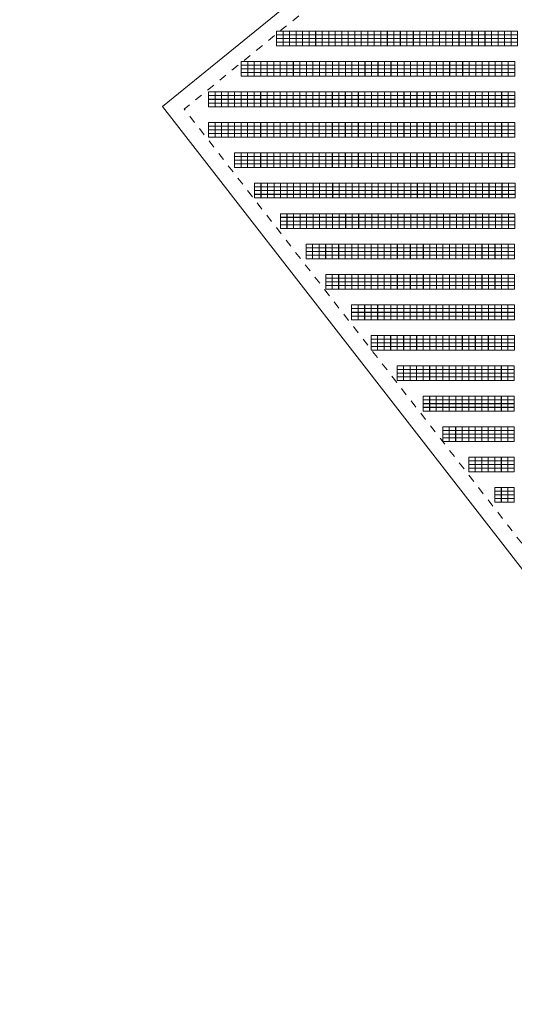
# Model space of a CAD drawing. Header units: metres. Extents: x 232744 to 233931, y 552844 to 554310.
# Tile 2 of 41: x 233414 to 233540, y 552844 to 553095. Entities that reach past the tile are written whole.
import ezdxf

# ---------------------------------------------------------------- set-up
doc = ezdxf.new("R2010")
doc.units = ezdxf.units.M
doc.linetypes.add('NLCS-HIDDEN', pattern=[4, 2, -2])
doc.layers.get('0').update_dxf_attribs({"lineweight": 18})
for name, color, linetype, lineweight in [('BH-N-contouren zonneakker', 251, 'NLCS-HIDDEN', 5), ('BH-N-hekwerk', 251, 'IE-TERREINAFSCHEIDING-KUNSTMATIG-OPEN', 18), ('GP-Modules', 252, 'Continuous', 9)]:
    doc.layers.add(name, color=color, linetype=linetype, lineweight=lineweight)
doc.linetypes.add('IE-TERREINAFSCHEIDING-KUNSTMATIG-OPEN', pattern='A,7,-1.5,[67,NLCS.SHX,S=0.75,R=0,X=0,Y=0],-1.5', length=10)

# ---------------------------------------------------------------- blocks, each defined once
blk = doc.blocks.new('fs_3851797_full')
for points in [[(0, 0, 0), (1.65, 0, 0), (1.65, -0.93, -0.34), (0, -0.93, -0.34), (0, 0, 0)], [(0, -0.94, -0.34), (1.65, -0.94, -0.34), (1.65, -1.87, -0.68), (0, -1.87, -0.68), (0, -0.94, -0.34)], [(0, -1.89, -0.69), (1.65, -1.89, -0.69), (1.65, -2.82, -1.03), (0, -2.82, -1.03), (0, -1.89, -0.69)], [(0, -2.83, -1.03), (1.65, -2.83, -1.03), (1.65, -3.76, -1.37), (0, -3.76, -1.37), (0, -2.83, -1.03)]]:
    blk.add_polyline3d(points)

msp = doc.modelspace()

# ---------------------------------------------------------------- linework, layer by layer
at = {"layer": 'BH-N-contouren zonneakker', "flags": 128}
msp.add_lwpolyline([(233432.78, 553312.77), (233418.33, 553231), (233507.57, 553119.51, -0.411771), (233506.97, 553113.91), (233456.09, 553072.49), (233628.36, 552851.09), (233640.11, 552869.42), (233646.11, 552897.9, -0.144749), (233647.19, 552899.9), (233658.74, 552911.51), (233676.95, 553001.36), (233677.64, 553004.44)], format="xyb", dxfattribs=at)
at = {"layer": 'BH-N-hekwerk', "flags": 128}
msp.add_lwpolyline([(233414.07, 553229.91), (233504.44, 553117.01), (233450.54, 553073.12), (233628.67, 552844.17), (233643.87, 552867.88), (233650.02, 552897.08), (233662.42, 552909.54), (233738.39, 553284.39), (233730.86, 553318.21), (233731.87, 553323.22), (233753.84, 553431.61), (233682.62, 553591.66), (233450.03, 553433.32)], close=True, dxfattribs=at)

# ---------------------------------------------------------------- block references
at = {"layer": 'GP-Modules'}
for p in [(233479.66, 553092.38, 2.17), (233481.32, 553092.38, 2.17), (233482.99, 553092.38, 2.17), (233484.65, 553092.38, 2.17), (233486.31, 553092.38, 2.17), (233487.97, 553092.38, 2.17), (233489.64, 553092.38, 2.17), (233491.3, 553092.38, 2.17), (233492.96, 553092.38, 2.17), (233494.62, 553092.38, 2.17), (233496.29, 553092.38, 2.17), (233497.95, 553092.38, 2.17), (233499.61, 553092.38, 2.17), (233501.28, 553092.38, 2.17), (233502.94, 553092.38, 2.17), (233504.6, 553092.38, 2.17), (233506.26, 553092.38, 2.17), (233507.93, 553092.38, 2.17), (233509.59, 553092.38, 2.17), (233511.25, 553092.38, 2.17), (233512.91, 553092.38, 2.17), (233514.58, 553092.38, 2.17), (233516.24, 553092.38, 2.17), (233517.9, 553092.38, 2.17), (233519.56, 553092.38, 2.17), (233521.23, 553092.38, 2.17), (233522.89, 553092.38, 2.17), (233524.55, 553092.38, 2.17), (233526.22, 553092.38, 2.17), (233527.88, 553092.38, 2.17), (233529.54, 553092.38, 2.17), (233531.2, 553092.38, 2.17), (233532.87, 553092.38, 2.17), (233534.53, 553092.38, 2.17), (233536.19, 553092.38, 2.17), (233537.85, 553092.38, 2.17), (233539.52, 553092.38, 2.17), (233470.63, 553084.62, 2.17), (233472.3, 553084.62, 2.17), (233473.96, 553084.62, 2.17), (233475.62, 553084.62, 2.17), (233477.28, 553084.62, 2.17), (233478.95, 553084.62, 2.17), (233480.61, 553084.62, 2.17), (233482.27, 553084.62, 2.17), (233483.94, 553084.62, 2.17), (233485.6, 553084.62, 2.17), (233487.26, 553084.62, 2.17), (233488.92, 553084.62, 2.17), (233490.59, 553084.62, 2.17), (233492.25, 553084.62, 2.17), (233493.91, 553084.62, 2.17), (233495.57, 553084.62, 2.17), (233497.24, 553084.62, 2.17), (233498.9, 553084.62, 2.17), (233500.56, 553084.62, 2.17), (233502.23, 553084.62, 2.17), (233503.89, 553084.62, 2.17), (233505.55, 553084.62, 2.17), (233507.21, 553084.62, 2.17), (233508.88, 553084.62, 2.17), (233510.54, 553084.62, 2.17), (233512.2, 553084.62, 2.17), (233513.86, 553084.62, 2.17), (233515.53, 553084.62, 2.17), (233517.19, 553084.62, 2.17), (233518.85, 553084.62, 2.17), (233520.51, 553084.62, 2.17), (233522.18, 553084.62, 2.17), (233523.84, 553084.62, 2.17), (233525.5, 553084.62, 2.17), (233527.17, 553084.62, 2.17), (233528.83, 553084.62, 2.17), (233530.49, 553084.62, 2.17), (233532.15, 553084.62, 2.17), (233533.82, 553084.62, 2.17), (233535.48, 553084.62, 2.17), (233537.14, 553084.62, 2.17), (233538.8, 553084.62, 2.17), (233462.29, 553076.86, 2.17), (233463.96, 553076.86, 2.17), (233465.62, 553076.86, 2.17), (233467.28, 553076.86, 2.17), (233468.95, 553076.86, 2.17), (233470.61, 553076.86, 2.17), (233472.27, 553076.86, 2.17), (233473.93, 553076.86, 2.17), (233475.6, 553076.86, 2.17), (233477.26, 553076.86, 2.17), (233478.92, 553076.86, 2.17), (233480.58, 553076.86, 2.17), (233482.25, 553076.86, 2.17), (233483.91, 553076.86, 2.17), (233485.57, 553076.86, 2.17), (233487.24, 553076.86, 2.17), (233488.9, 553076.86, 2.17), (233490.56, 553076.86, 2.17), (233492.22, 553076.86, 2.17), (233493.89, 553076.86, 2.17), (233495.55, 553076.86, 2.17), (233497.21, 553076.86, 2.17), (233498.87, 553076.86, 2.17), (233500.54, 553076.86, 2.17), (233502.2, 553076.86, 2.17), (233503.86, 553076.86, 2.17), (233505.53, 553076.86, 2.17), (233507.19, 553076.86, 2.17), (233508.85, 553076.86, 2.17), (233510.51, 553076.86, 2.17), (233512.18, 553076.86, 2.17), (233513.84, 553076.86, 2.17), (233515.5, 553076.86, 2.17), (233517.16, 553076.86, 2.17), (233518.83, 553076.86, 2.17), (233520.49, 553076.86, 2.17), (233522.15, 553076.86, 2.17), (233523.81, 553076.86, 2.17), (233525.48, 553076.86, 2.17), (233527.14, 553076.86, 2.17), (233528.8, 553076.86, 2.17), (233530.47, 553076.86, 2.17), (233532.13, 553076.86, 2.17), (233533.79, 553076.86, 2.17), (233535.45, 553076.86, 2.17), (233537.12, 553076.86, 2.17), (233538.78, 553076.86, 2.17), (233462.29, 553069.1, 2.17), (233463.96, 553069.1, 2.17), (233465.62, 553069.1, 2.17), (233467.28, 553069.1, 2.17), (233468.95, 553069.1, 2.17), (233470.61, 553069.1, 2.17), (233472.27, 553069.1, 2.17), (233473.93, 553069.1, 2.17), (233475.6, 553069.1, 2.17), (233477.26, 553069.1, 2.17), (233478.92, 553069.1, 2.17), (233480.58, 553069.1, 2.17), (233482.25, 553069.1, 2.17), (233483.91, 553069.1, 2.17), (233485.57, 553069.1, 2.17), (233487.24, 553069.1, 2.17), (233488.9, 553069.1, 2.17), (233490.56, 553069.1, 2.17), (233492.22, 553069.1, 2.17), (233493.89, 553069.1, 2.17), (233495.55, 553069.1, 2.17), (233497.21, 553069.1, 2.17), (233498.87, 553069.1, 2.17), (233500.54, 553069.1, 2.17), (233502.2, 553069.1, 2.17), (233503.86, 553069.1, 2.17), (233505.53, 553069.1, 2.17), (233507.19, 553069.1, 2.17), (233508.85, 553069.1, 2.17), (233510.51, 553069.1, 2.17), (233512.18, 553069.1, 2.17), (233513.84, 553069.1, 2.17), (233515.5, 553069.1, 2.17), (233517.16, 553069.1, 2.17), (233518.83, 553069.1, 2.17), (233520.49, 553069.1, 2.17), (233522.15, 553069.1, 2.17), (233523.81, 553069.1, 2.17), (233525.48, 553069.1, 2.17), (233527.14, 553069.1, 2.17), (233528.8, 553069.1, 2.17), (233530.47, 553069.1, 2.17), (233532.13, 553069.1, 2.17), (233533.79, 553069.1, 2.17), (233535.45, 553069.1, 2.17), (233537.12, 553069.1, 2.17), (233538.78, 553069.1, 2.17), (233468.95, 553061.34, 2.17), (233470.61, 553061.34, 2.17), (233472.27, 553061.34, 2.17), (233473.93, 553061.34, 2.17), (233475.6, 553061.34, 2.17), (233477.26, 553061.34, 2.17), (233478.92, 553061.34, 2.17), (233480.58, 553061.34, 2.17), (233482.25, 553061.34, 2.17), (233483.91, 553061.34, 2.17), (233485.57, 553061.34, 2.17), (233487.24, 553061.34, 2.17), (233488.9, 553061.34, 2.17), (233490.56, 553061.34, 2.17), (233492.22, 553061.34, 2.17), (233493.89, 553061.34, 2.17), (233495.55, 553061.34, 2.17), (233497.21, 553061.34, 2.17), (233498.87, 553061.34, 2.17), (233500.54, 553061.34, 2.17), (233502.2, 553061.34, 2.17), (233503.86, 553061.34, 2.17), (233505.53, 553061.34, 2.17), (233507.19, 553061.34, 2.17), (233508.85, 553061.34, 2.17), (233510.51, 553061.34, 2.17), (233512.18, 553061.34, 2.17), (233513.84, 553061.34, 2.17), (233515.5, 553061.34, 2.17), (233517.16, 553061.34, 2.17), (233518.83, 553061.34, 2.17), (233520.49, 553061.34, 2.17), (233522.15, 553061.34, 2.17), (233523.81, 553061.34, 2.17), (233525.48, 553061.34, 2.17), (233527.14, 553061.34, 2.17), (233528.8, 553061.34, 2.17), (233530.47, 553061.34, 2.17), (233532.13, 553061.34, 2.17), (233533.79, 553061.34, 2.17), (233535.45, 553061.34, 2.17), (233537.12, 553061.34, 2.17), (233538.78, 553061.34, 2.17), (233474.02, 553053.58, 2.17), (233475.68, 553053.58, 2.17), (233477.35, 553053.58, 2.17), (233479.01, 553053.58, 2.17), (233480.67, 553053.58, 2.17), (233482.34, 553053.58, 2.17), (233484, 553053.58, 2.17), (233485.66, 553053.58, 2.17), (233487.32, 553053.58, 2.17), (233488.99, 553053.58, 2.17), (233490.65, 553053.58, 2.17), (233492.31, 553053.58, 2.17), (233493.97, 553053.58, 2.17), (233495.64, 553053.58, 2.17), (233497.3, 553053.58, 2.17), (233498.96, 553053.58, 2.17), (233500.63, 553053.58, 2.17), (233502.29, 553053.58, 2.17), (233503.95, 553053.58, 2.17), (233505.61, 553053.58, 2.17), (233507.28, 553053.58, 2.17), (233508.94, 553053.58, 2.17), (233510.6, 553053.58, 2.17), (233512.26, 553053.58, 2.17), (233513.93, 553053.58, 2.17), (233515.59, 553053.58, 2.17), (233517.25, 553053.58, 2.17), (233518.92, 553053.58, 2.17), (233520.58, 553053.58, 2.17), (233522.24, 553053.58, 2.17), (233523.9, 553053.58, 2.17), (233525.57, 553053.58, 2.17), (233527.23, 553053.58, 2.17), (233528.89, 553053.58, 2.17), (233530.55, 553053.58, 2.17), (233532.22, 553053.58, 2.17), (233533.88, 553053.58, 2.17), (233535.54, 553053.58, 2.17), (233537.2, 553053.58, 2.17), (233538.87, 553053.58, 2.17), (233480.66, 553045.82, 2.17), (233482.32, 553045.82, 2.17), (233483.99, 553045.82, 2.17), (233485.65, 553045.82, 2.17), (233487.31, 553045.82, 2.17), (233488.97, 553045.82, 2.17), (233490.64, 553045.82, 2.17), (233492.3, 553045.82, 2.17), (233493.96, 553045.82, 2.17), (233495.62, 553045.82, 2.17), (233497.29, 553045.82, 2.17), (233498.95, 553045.82, 2.17), (233500.61, 553045.82, 2.17), (233502.28, 553045.82, 2.17), (233503.94, 553045.82, 2.17), (233505.6, 553045.82, 2.17), (233507.26, 553045.82, 2.17), (233508.93, 553045.82, 2.17), (233510.59, 553045.82, 2.17), (233512.25, 553045.82, 2.17), (233513.91, 553045.82, 2.17), (233515.58, 553045.82, 2.17), (233517.24, 553045.82, 2.17), (233518.9, 553045.82, 2.17), (233520.57, 553045.82, 2.17), (233522.23, 553045.82, 2.17), (233523.89, 553045.82, 2.17), (233525.55, 553045.82, 2.17), (233527.22, 553045.82, 2.17), (233528.88, 553045.82, 2.17), (233530.54, 553045.82, 2.17), (233532.2, 553045.82, 2.17), (233533.87, 553045.82, 2.17), (233535.53, 553045.82, 2.17), (233537.19, 553045.82, 2.17), (233538.85, 553045.82, 2.17), (233487.2, 553038.06, 2.17), (233488.86, 553038.06, 2.17), (233490.52, 553038.06, 2.17), (233492.19, 553038.06, 2.17), (233493.85, 553038.06, 2.17), (233495.51, 553038.06, 2.17), (233497.17, 553038.06, 2.17), (233498.84, 553038.06, 2.17), (233500.5, 553038.06, 2.17), (233502.16, 553038.06, 2.17), (233503.83, 553038.06, 2.17), (233505.49, 553038.06, 2.17), (233507.15, 553038.06, 2.17), (233508.81, 553038.06, 2.17), (233510.48, 553038.06, 2.17), (233512.14, 553038.06, 2.17), (233513.8, 553038.06, 2.17), (233515.46, 553038.06, 2.17), (233517.13, 553038.06, 2.17), (233518.79, 553038.06, 2.17), (233520.45, 553038.06, 2.17), (233522.12, 553038.06, 2.17), (233523.78, 553038.06, 2.17), (233525.44, 553038.06, 2.17), (233527.1, 553038.06, 2.17), (233528.77, 553038.06, 2.17), (233530.43, 553038.06, 2.17), (233532.09, 553038.06, 2.17), (233533.75, 553038.06, 2.17), (233535.42, 553038.06, 2.17), (233537.08, 553038.06, 2.17), (233538.74, 553038.06, 2.17), (233492.19, 553030.3, 2.17), (233493.85, 553030.3, 2.17), (233495.51, 553030.3, 2.17), (233497.17, 553030.3, 2.17), (233498.84, 553030.3, 2.17), (233500.5, 553030.3, 2.17), (233502.16, 553030.3, 2.17), (233503.83, 553030.3, 2.17), (233505.49, 553030.3, 2.17), (233507.15, 553030.3, 2.17), (233508.81, 553030.3, 2.17), (233510.48, 553030.3, 2.17), (233512.14, 553030.3, 2.17), (233513.8, 553030.3, 2.17), (233515.46, 553030.3, 2.17), (233517.13, 553030.3, 2.17), (233518.79, 553030.3, 2.17), (233520.45, 553030.3, 2.17), (233522.12, 553030.3, 2.17), (233523.78, 553030.3, 2.17), (233525.44, 553030.3, 2.17), (233527.1, 553030.3, 2.17), (233528.77, 553030.3, 2.17), (233530.43, 553030.3, 2.17), (233532.09, 553030.3, 2.17), (233533.75, 553030.3, 2.17), (233535.42, 553030.3, 2.17), (233537.08, 553030.3, 2.17), (233538.74, 553030.3, 2.17), (233498.81, 553022.54, 2.17), (233500.47, 553022.54, 2.17), (233502.14, 553022.54, 2.17), (233503.8, 553022.54, 2.17), (233505.46, 553022.54, 2.17), (233507.13, 553022.54, 2.17), (233508.79, 553022.54, 2.17), (233510.45, 553022.54, 2.17), (233512.11, 553022.54, 2.17), (233513.78, 553022.54, 2.17), (233515.44, 553022.54, 2.17), (233517.1, 553022.54, 2.17), (233518.76, 553022.54, 2.17), (233520.43, 553022.54, 2.17), (233522.09, 553022.54, 2.17), (233523.75, 553022.54, 2.17), (233525.42, 553022.54, 2.17), (233527.08, 553022.54, 2.17), (233528.74, 553022.54, 2.17), (233530.4, 553022.54, 2.17), (233532.07, 553022.54, 2.17), (233533.73, 553022.54, 2.17), (233535.39, 553022.54, 2.17), (233537.05, 553022.54, 2.17), (233538.72, 553022.54, 2.17), (233503.79, 553014.77, 2.17), (233505.45, 553014.77, 2.17), (233507.11, 553014.77, 2.17), (233508.78, 553014.77, 2.17), (233510.44, 553014.77, 2.17), (233512.1, 553014.77, 2.17), (233513.76, 553014.77, 2.17), (233515.43, 553014.77, 2.17), (233517.09, 553014.77, 2.17), (233518.75, 553014.77, 2.17), (233520.41, 553014.77, 2.17), (233522.08, 553014.77, 2.17), (233523.74, 553014.77, 2.17), (233525.4, 553014.77, 2.17), (233527.07, 553014.77, 2.17), (233528.73, 553014.77, 2.17), (233530.39, 553014.77, 2.17), (233532.05, 553014.77, 2.17), (233533.72, 553014.77, 2.17), (233535.38, 553014.77, 2.17), (233537.04, 553014.77, 2.17), (233538.7, 553014.77, 2.17), (233510.43, 553007.01, 2.17), (233512.09, 553007.01, 2.17), (233513.75, 553007.01, 2.17), (233515.41, 553007.01, 2.17), (233517.08, 553007.01, 2.17), (233518.74, 553007.01, 2.17), (233520.4, 553007.01, 2.17), (233522.06, 553007.01, 2.17), (233523.73, 553007.01, 2.17), (233525.39, 553007.01, 2.17), (233527.05, 553007.01, 2.17), (233528.72, 553007.01, 2.17), (233530.38, 553007.01, 2.17), (233532.04, 553007.01, 2.17), (233533.7, 553007.01, 2.17), (233535.37, 553007.01, 2.17), (233537.03, 553007.01, 2.17), (233538.69, 553007.01, 2.17), (233517.08, 552999.25, 2.17), (233518.74, 552999.25, 2.17), (233520.4, 552999.25, 2.17), (233522.06, 552999.25, 2.17), (233523.73, 552999.25, 2.17), (233525.39, 552999.25, 2.17), (233527.05, 552999.25, 2.17), (233528.72, 552999.25, 2.17), (233530.38, 552999.25, 2.17), (233532.04, 552999.25, 2.17), (233533.7, 552999.25, 2.17), (233535.37, 552999.25, 2.17), (233537.03, 552999.25, 2.17), (233538.69, 552999.25, 2.17), (233522.05, 552991.49, 2.17), (233523.71, 552991.49, 2.17), (233525.38, 552991.49, 2.17), (233527.04, 552991.49, 2.17), (233528.7, 552991.49, 2.17), (233530.37, 552991.49, 2.17), (233532.03, 552991.49, 2.17), (233533.69, 552991.49, 2.17), (233535.35, 552991.49, 2.17), (233537.02, 552991.49, 2.17), (233538.68, 552991.49, 2.17), (233528.71, 552983.73, 2.17), (233530.38, 552983.73, 2.17), (233532.04, 552983.73, 2.17), (233533.7, 552983.73, 2.17), (233535.37, 552983.73, 2.17), (233537.03, 552983.73, 2.17), (233538.69, 552983.73, 2.17), (233535.37, 552975.97, 2.17), (233537.03, 552975.97, 2.17), (233538.69, 552975.97, 2.17)]:
    msp.add_blockref('fs_3851797_full', p, dxfattribs=at)

doc.saveas('drawing.dxf')
